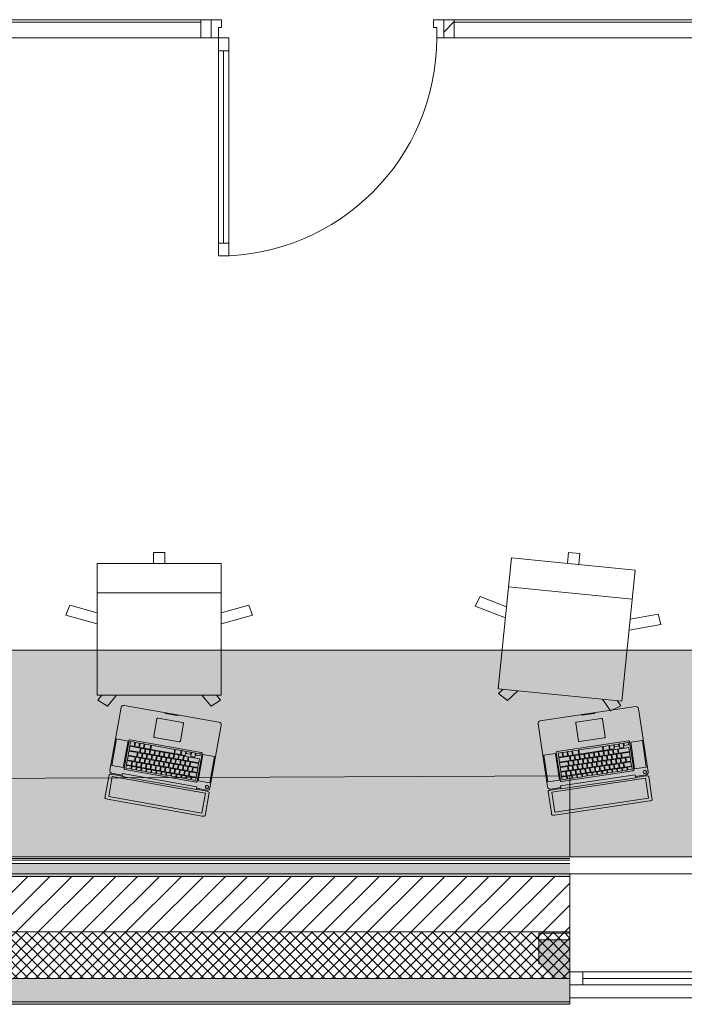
# Model space of a CAD drawing. Header units: millimetres. Extents: x -28277 to 305935, y -19284 to 4746.
# Tile 192 of 256: x 173523 to 176092, y -1699 to 2110. Entities that reach past the tile are written whole.
import ezdxf

# ---------------------------------------------------------------- set-up
doc = ezdxf.new("R2010")
doc.units = ezdxf.units.MM
doc.header["$MEASUREMENT"] = 0
doc.linetypes.add('Wipeout_Contour', pattern=[1000, 0, -1000])
for name, color, linetype in [('12_FAÇ_Façana', 7, 'Continuous'), ('Nuevo_08_E_Envans secs', 7, 'Continuous'), ('Nuevo_09_EI_Mobiliari general', 7, 'Continuous'), ('Nuevo_Puertas Archicad', 7, 'Continuous'), ('Ventanas Archicad', 7, 'Continuous')]:
    doc.layers.add(name, color=color, linetype=linetype)
for name, color, linetype, lineweight, true_color in [('12_FAÇ_Façana_Pluma_Nº__102', 7, 'Continuous', 5, 0xcccccc), ('12_FAÇ_Façana_Pluma_Nº__174', 7, 'Continuous', 13, 0xe4ad2c), ('12_FAÇ_Façana_Pluma_Nº__176', 7, 'Continuous', 15, 0x93a0c6), ('12_FAÇ_Façana_Pluma_Nº__43', 7, 'Continuous', 5, 0xa4a4a6), ('Nuevo_08_E_Envans secs_Pluma_Nº__102', 7, 'Continuous', 5, 0xcccccc), ('Nuevo_08_E_Envans secs_Pluma_Nº__171', 171, 'Continuous', 13, 0xaaaaff), ('Nuevo_08_E_Envans secs_Pluma_Nº__177', 7, 'Continuous', 15, 0xf7e046), ('Nuevo_Puertas Archicad_Pluma_Nº__3', 7, 'Continuous', 5, 0xa4a4a4), ('Nuevo_Ventanas Archicad_Pluma_Nº__103', 7, 'Continuous', 5, 0xa4a4a6), ('Ventanas Archicad_Pluma_Nº__23', 7, 'Continuous', 5, 0xa4a4a6), ('Ventanas Archicad_Pluma_Nº__3', 7, 'Continuous', 5, 0xa4a4a4), ('Ventanas Archicad_Pluma_Nº__43', 7, 'Continuous', 5, 0xa4a4a6)]:
    doc.layers.add(name, color=color, linetype=linetype, lineweight=lineweight, true_color=true_color)
for name, color, linetype, lineweight in [('12_FAÇ_Façana_Pluma_Nº__2', 8, 'Continuous', 5), ('12_FAÇ_Façana_Pluma_Nº__7', 7, 'Continuous', 5), ('Nuevo_08_E_Envans secs_Pluma_Nº__1', 7, 'Continuous', 5), ('Nuevo_09_EI_Mobiliari general_Pluma_Nº__1', 7, 'Continuous', 5), ('Nuevo_12_FAÇ_Façana_Pluma_Nº__1', 7, 'Continuous', 5), ('Nuevo_Puertas Archicad_Pluma_Nº__1', 7, 'Continuous', 5), ('Nuevo_Ventanas Archicad_Pluma_Nº__1', 7, 'Continuous', 5), ('Ventanas Archicad_Pluma_Nº__7', 7, 'Continuous', 5)]:
    doc.layers.add(name, color=color, linetype=linetype, lineweight=lineweight)
pattern_1 = [(0, (184431.64, 0), (0, 150), [0, -150])]
pattern_2 = [(45, (184431.643, 0), (-21.2132, 21.2132), []), (135, (184431.643, 0), (21.2132, 21.2132), [])]
pattern_3 = [(45, (184431.643, 0), (-42.4264, 42.4264), [])]
pattern_4 = [(45, (0, 0), (-318.2, 318.2), []), (45, (-106.07, 106.07), (-318.2, 318.2), [])]
pattern_5 = [(0, (0, 0), (0, 1558.8), [97.5, -802.5]), (0, (450, 779.4), (0, 1558.8), [97.5, -802.5]), (60, (0, 0), (-1350, 779.4), [97.5, -802.5]), (60, (900, 0), (-1350, 779.4), [97.5, -802.5]), (120, (97.5, 0), (1350, 779.4), [97.5, -802.5]), (120, (997.5, 0), (1350, 779.4), [97.5, -802.5]), (0, (0, 150), (0, 300), [0, -300, 0, -450]), (45, (150, 150), (-212.13, 212.13), [0, -225, 0, -375])]
pattern_6 = [(45, (184431.64, 0), (-367.696, 367.696), [390, -130]), (45, (184431.64, 367.7), (-367.696, 367.696), [390, -130])]

# ---------------------------------------------------------------- blocks, each defined once
blk = doc.blocks.new('Silla Oficina 04 27_3')
at = {"layer": 'Nuevo_09_EI_Mobiliari general_Pluma_Nº__1', "color": 7, "linetype": 'Continuous', "lineweight": 5}
for p, q in [((335.5, 589.5), (335.5, 546.8)), ((335.5, 589.5), (379.5, 589.5)), ((379.5, 589.5), (379.5, 546.8)), ((597.6, 546.8), (117.3, 546.8)), ((117.3, 546.8), (117.3, 37.5)), ((117.3, 546.8), (117.3, 37.5)), ((597.6, 546.8), (597.6, 37.5)), ((597.6, 37.5), (597.6, 546.8)), ((597.6, 546.8), (597.6, 37.5)), ((117.3, 433.1), (597.6, 433.1)), ((-3.2, 347.1), (11.5, 386.1)), ((11.5, 386.1), (117.3, 356.4)), ((703.4, 386.1), (597.6, 356.4)), ((718.1, 347.1), (703.4, 386.1)), ((117.3, 313.2), (-3.2, 347.1)), ((597.6, 313.2), (718.1, 347.1)), ((117.3, 37.5), (597.6, 37.5)), ((119.9, 18.7), (135.6, 37.5)), ((119.9, 18.7), (157.3, -4.7)), ((157.3, -4.7), (192.7, 37.5)), ((557.7, -4.7), (522.2, 37.5)), ((595, 18.7), (557.7, -4.7)), ((595, 18.7), (579.3, 37.5))]:
    blk.add_line(p, q, dxfattribs=at)
blk = doc.blocks.new('Forjado_10_7', base_point=(172148.8, 1963.6))
at = {"layer": 'Nuevo_09_EI_Mobiliari general', "linetype": 'Continuous', "lineweight": 0, "true_color": 0xffffff}
blk.add_hatch(color=7, dxfattribs=at).paths.add_polyline_path([(172148.8, 1963.6), (172148.8, -1129), (177277.2, -1129), (177263.8, 1963.6), (176476.5, 1963.6), (176476.5, -329), (172948.8, -329), (172948.8, 1963.6)])
at = {"layer": 'Nuevo_09_EI_Mobiliari general_Pluma_Nº__1', "color": 7, "linetype": 'Continuous', "lineweight": 5, "flags": 128}
blk.add_lwpolyline([(172148.8, 1963.6), (172148.8, -1129), (177277.2, -1129), (177263.8, 1963.6), (176476.5, 1963.6), (176476.5, -329), (172948.8, -329), (172948.8, 1963.6)], close=True, dxfattribs=at)
blk = doc.blocks.new('Ventana Vertical Multi-Faja 27_7')
at = {"layer": 'Ventanas Archicad_Pluma_Nº__23', "color": 253, "linetype": 'Continuous', "lineweight": 5, "true_color": 0xa4a4a6}
for p, q in [((-600, 0), (-550, 0)), ((-550, 0), (-550, -50)), ((550, -50), (550, 0)), ((550, 0), (600, 0)), ((-550, -50), (-600, -50)), ((600, -50), (550, -50))]:
    blk.add_line(p, q, dxfattribs=at)
at = {"layer": 'Ventanas Archicad_Pluma_Nº__3', "color": 253, "linetype": 'Continuous', "lineweight": 5, "true_color": 0xa4a4a4}
for p, q in [((-600, 50), (600, 50)), ((-550, 0), (550, 0)), ((-550, -25), (550, -25)), ((550, -50), (-550, -50)), ((-600, -430), (600, -430))]:
    blk.add_line(p, q, dxfattribs=at)
at = {"layer": 'Ventanas Archicad_Pluma_Nº__43', "color": 253, "linetype": 'Continuous', "lineweight": 5, "true_color": 0xa4a4a6}
for p, q in [((-600, -200), (-600, -175)), ((600, -200), (600, -175))]:
    blk.add_line(p, q, dxfattribs=at)
at = {"layer": 'Ventanas Archicad_Pluma_Nº__7', "color": 7, "linetype": 'Continuous', "lineweight": 5}
for p, q in [((-600, 50), (-600, 40)), ((-600, 40), (-600, 0)), ((-600, 40), (-600, 0)), ((600, 50), (600, 40)), ((600, 40), (600, 0)), ((600, 40), (600, 0)), ((-600, 0), (-600, -50)), ((-600, 0), (-600, -50)), ((-600, 0), (-600, -50)), ((-600, 0), (-600, -50)), ((600, 0), (600, -50)), ((600, 0), (600, -50)), ((600, 0), (600, -50)), ((600, 0), (600, -50)), ((-600, -50), (-600, -80)), ((-600, -50), (-600, -80)), ((600, -50), (600, -80)), ((600, -50), (600, -80)), ((-600, -80), (-600, -175)), ((-600, -80), (-600, -175)), ((600, -80), (600, -175)), ((600, -80), (600, -175)), ((-600, -200), (-600, -420)), ((600, -200), (600, -420)), ((-600, -420), (-600, -430)), ((600, -420), (600, -430))]:
    blk.add_line(p, q, dxfattribs=at)
blk = doc.blocks.new('Muro_43_7', base_point=(175649.7, -1194))
at = {"layer": '12_FAÇ_Façana', "linetype": 'Continuous', "lineweight": 0, "true_color": 0x000000}
h = blk.add_hatch(dxfattribs=at)
h.set_pattern_fill('Yeso_0007', color=18, style=0, pattern_type=2)
h.set_pattern_definition(pattern_1)
h.paths.add_polyline_path([(175649.7, -1424), (175529.7, -1424), (175529.7, -1449), (175649.7, -1449)])
h = blk.add_hatch(dxfattribs=at)
h.set_pattern_fill('Yeso_0007', color=18, style=0, pattern_type=2)
h.set_pattern_definition(pattern_1)
h.paths.add_polyline_path([(176849.7, -1424), (176849.7, -1449), (176969.7, -1449), (176969.7, -1424)])
at = {"layer": '12_FAÇ_Façana_Pluma_Nº__102', "linetype": 'Continuous', "lineweight": 0, "true_color": 0xe5e5e5}
for points in [[(175529.7, -1544), (175649.7, -1664), (175649.7, -1449), (175529.7, -1449)], [(176969.7, -1544), (176969.7, -1449), (176849.7, -1449), (176849.7, -1664)]]:
    blk.add_hatch(color=254, dxfattribs=at).paths.add_polyline_path(points)
at = {"layer": '12_FAÇ_Façana_Pluma_Nº__43', "color": 253, "linetype": 'Continuous', "lineweight": 5, "true_color": 0xa4a4a6}
for p, q in [((175529.7, -1424), (175649.7, -1424)), ((175529.7, -1449), (175529.7, -1424)), ((175649.7, -1424), (175649.7, -1449)), ((176849.7, -1424), (176849.7, -1449)), ((176969.7, -1424), (176849.7, -1424)), ((176969.7, -1449), (176969.7, -1424)), ((175649.7, -1449), (175529.7, -1449)), ((176849.7, -1449), (176969.7, -1449))]:
    blk.add_line(p, q, dxfattribs=at)
at = {"layer": '12_FAÇ_Façana_Pluma_Nº__7', "color": 7, "linetype": 'Continuous', "lineweight": 5}
for p, q in [((175649.7, -1204), (175649.7, -1194)), ((175649.7, -1424), (175649.7, -1204)), ((176849.7, -1204), (176849.7, -1194)), ((176849.7, -1424), (176849.7, -1204)), ((175529.7, -1544), (175529.7, -1449)), ((175649.7, -1544), (175649.7, -1449)), ((175649.7, -1544), (175649.7, -1449)), ((176849.7, -1544), (176849.7, -1449)), ((176849.7, -1544), (176849.7, -1449)), ((176969.7, -1544), (176969.7, -1449)), ((175649.7, -1574), (175649.7, -1544)), ((175649.7, -1574), (175649.7, -1544)), ((176849.7, -1574), (176849.7, -1544)), ((176849.7, -1574), (176849.7, -1544)), ((175649.7, -1624), (175649.7, -1574)), ((175649.7, -1624), (175649.7, -1574)), ((176849.7, -1624), (176849.7, -1574)), ((176849.7, -1624), (176849.7, -1574)), ((175649.7, -1664), (175649.7, -1624)), ((175649.7, -1664), (175649.7, -1624)), ((176849.7, -1664), (176849.7, -1624)), ((176849.7, -1664), (176849.7, -1624)), ((175649.7, -1674), (175649.7, -1664)), ((176849.7, -1674), (176849.7, -1664))]:
    blk.add_line(p, q, dxfattribs=at)
at = {"layer": 'Ventanas Archicad', "color": 253, "linetype": 'Continuous', "lineweight": 5, "true_color": 0xa4a4a6, "zscale": 1000, "rotation": 180}
blk.add_blockref('Ventana Vertical Multi-Faja 27_7', (176249.7, -1624), dxfattribs=at)
blk = doc.blocks.new('Muro_44_7', base_point=(171495.7, -1194))
at = {"layer": '12_FAÇ_Façana_Pluma_Nº__102', "linetype": 'Continuous', "lineweight": 0, "true_color": 0xe5e5e5}
for points in [[(171495.7, -1689), (175649.7, -1689), (175649.7, -1599), (172395.8, -1599), (172395.8, -1614), (171995.8, -1614), (171995.8, -1599), (171944.8, -1599), (171944.8, -1614), (171544.8, -1614), (171544.8, -1599), (171495.7, -1599)], [(171495.7, -1699), (175649.7, -1699), (175649.7, -1689), (171495.7, -1689)]]:
    blk.add_hatch(color=254, dxfattribs=at).paths.add_polyline_path(points)
at = {"layer": '12_FAÇ_Façana_Pluma_Nº__174', "linetype": 'Continuous', "lineweight": 13, "true_color": 0xe4ad2c}
h = blk.add_hatch(dxfattribs=at)
h.set_pattern_fill('SATE_Aislamiento_0007', color=42, style=0, pattern_type=2)
h.set_pattern_definition(pattern_2)
h.paths.add_polyline_path([(171495.7, -1599), (171544.8, -1599), (171544.8, -1419), (171495.7, -1419)])
h = blk.add_hatch(dxfattribs=at)
h.set_pattern_fill('SATE_Aislamiento_0007', color=42, style=0, pattern_type=2)
h.set_pattern_definition(pattern_2)
h.paths.add_polyline_path([(171944.8, -1599), (171995.8, -1599), (171995.8, -1419), (171944.8, -1419)])
h = blk.add_hatch(dxfattribs=at)
h.set_pattern_fill('SATE_Aislamiento_0007', color=42, style=0, pattern_type=2)
h.set_pattern_definition(pattern_2)
h.paths.add_polyline_path([(172395.8, -1599), (175649.7, -1599), (175649.7, -1419), (172395.8, -1419)])
at = {"layer": '12_FAÇ_Façana_Pluma_Nº__176', "linetype": 'Continuous', "lineweight": 0, "true_color": 0x495063}
for points in [[(171495.7, -1194), (171495.7, -1204), (171544.8, -1204), (171544.8, -1194)], [(171944.8, -1204), (171995.8, -1204), (171995.8, -1194), (171944.8, -1194)], [(172435.8, -1204), (175649.7, -1204), (175649.7, -1194), (172435.8, -1194)]]:
    blk.add_hatch(color=251, dxfattribs=at).paths.add_polyline_path(points)
at = {"layer": '12_FAÇ_Façana_Pluma_Nº__2', "linetype": 'Continuous', "lineweight": 5}
h = blk.add_hatch(dxfattribs=at)
h.set_pattern_fill('Ceramic_0007', color=8, style=0, pattern_type=2)
h.set_pattern_definition(pattern_3)
h.paths.add_polyline_path([(171495.7, -1204), (171495.7, -1419), (171544.8, -1419), (171544.8, -1204)])
h = blk.add_hatch(dxfattribs=at)
h.set_pattern_fill('Ceramic_0007', color=8, style=0, pattern_type=2)
h.set_pattern_definition(pattern_3)
h.paths.add_polyline_path([(171944.8, -1419), (171995.8, -1419), (171995.8, -1204), (171944.8, -1204)])
h = blk.add_hatch(dxfattribs=at)
h.set_pattern_fill('Ceramic_0007', color=8, style=0, pattern_type=2)
h.set_pattern_definition(pattern_3)
h.paths.add_polyline_path([(172435.8, -1419), (175649.7, -1419), (175649.7, -1204), (172435.8, -1204)])
at = {"layer": '12_FAÇ_Façana_Pluma_Nº__7', "color": 7, "linetype": 'Continuous', "lineweight": 5}
for p, q in [((171544.8, -1204), (171495.7, -1204)), ((171995.8, -1204), (171944.8, -1204)), ((175649.7, -1204), (172435.8, -1204)), ((171495.7, -1419), (171544.8, -1419)), ((171944.8, -1419), (171995.8, -1419)), ((172395.8, -1419), (172435.8, -1419)), ((172435.8, -1419), (175649.7, -1419)), ((171495.7, -1599), (171544.8, -1599)), ((171944.8, -1599), (171995.8, -1599)), ((172395.8, -1599), (175649.7, -1599)), ((171495.7, -1689), (175649.7, -1689))]:
    blk.add_line(p, q, dxfattribs=at)
at = {"layer": '12_FAÇ_Façana_Pluma_Nº__7', "color": 7, "linetype": 'Continuous', "lineweight": 5, "flags": 128}
for points in [[(171544.8, -1194), (171495.7, -1194)], [(171995.8, -1194), (171944.8, -1194)], [(175649.7, -1194), (172435.8, -1194)], [(171495.7, -1419), (171495.7, -1424)], [(175649.7, -1424), (175649.7, -1419)], [(171495.7, -1544), (171495.7, -1599)], [(175649.7, -1599), (175649.7, -1544)], [(171495.7, -1664), (171495.7, -1699)], [(175649.7, -1699), (175649.7, -1664)], [(171495.7, -1699), (175649.7, -1699)]]:
    blk.add_lwpolyline(points, dxfattribs=at)
at = {"layer": 'Nuevo_12_FAÇ_Façana_Pluma_Nº__1', "color": 7, "linetype": 'Continuous', "lineweight": 5}
for p, q in [((172435.8, -1204), (172435.8, -1194)), ((172435.8, -1419), (172435.8, -1204))]:
    blk.add_line(p, q, dxfattribs=at)
blk = doc.blocks.new('Ventana Escaparate 27_5')
at = {"layer": 'Nuevo_Ventanas Archicad_Pluma_Nº__103', "linetype": 'Continuous', "lineweight": 5, "true_color": 0xa4a4a6}
h = blk.add_hatch(dxfattribs=at)
h.set_pattern_fill('Acero_0007', color=253, style=0, pattern_type=2)
h.set_pattern_definition(pattern_4)
h.paths.add_polyline_path([(-656.9, 0), (-656.9, -70), (-616.9, -70), (-616.9, 0)])
h = blk.add_hatch(dxfattribs=at)
h.set_pattern_fill('Acero_0007', color=253, style=0, pattern_type=2)
h.set_pattern_definition(pattern_4)
h.paths.add_polyline_path([(616.9, 0), (616.9, -70), (656.9, -70), (656.9, 0)])
at = {"layer": 'Nuevo_Ventanas Archicad_Pluma_Nº__1', "color": 7, "linetype": 'Continuous', "lineweight": 5}
for p, q in [((-656.9, 0), (656.9, 0)), ((-656.9, 0), (656.9, 0)), ((-656.9, 0), (-656.9, -70)), ((-616.9, 0), (-656.9, 0)), ((-656.9, 0), (-656.9, -5)), ((-656.9, 0), (-656.9, -5)), ((-616.9, -70), (-616.9, 0)), ((616.9, 0), (616.9, -70)), ((656.9, 0), (616.9, 0)), ((656.9, -70), (656.9, 0)), ((656.9, 0), (656.9, -5)), ((656.9, 0), (656.9, -5)), ((-656.9, -5), (-656.9, -65)), ((-656.9, -5), (-656.9, -65)), ((-616.9, -10), (616.9, -10)), ((656.9, -5), (656.9, -65)), ((656.9, -5), (656.9, -65)), ((-656.9, -65), (-656.9, -70)), ((-656.9, -65), (-656.9, -70)), ((-656.9, -70), (656.9, -70)), ((-656.9, -70), (656.9, -70)), ((-656.9, -70), (-616.9, -70)), ((616.9, -70), (656.9, -70)), ((656.9, -65), (656.9, -70)), ((656.9, -65), (656.9, -70))]:
    blk.add_line(p, q, dxfattribs=at)
blk = doc.blocks.new('Ventana Escaparate 27_6')
at = {"layer": 'Nuevo_Ventanas Archicad_Pluma_Nº__103', "linetype": 'Continuous', "lineweight": 5, "true_color": 0xa4a4a6}
h = blk.add_hatch(dxfattribs=at)
h.set_pattern_fill('Acero_0007', color=253, style=0, pattern_type=2)
h.set_pattern_definition(pattern_4)
h.paths.add_polyline_path([(-631.9, 0), (-631.9, -70), (-591.9, -70), (-591.9, 0)])
h = blk.add_hatch(dxfattribs=at)
h.set_pattern_fill('Acero_0007', color=253, style=0, pattern_type=2)
h.set_pattern_definition(pattern_4)
h.paths.add_polyline_path([(591.9, 0), (591.9, -70), (631.9, -70), (631.9, 0)])
at = {"layer": 'Nuevo_Ventanas Archicad_Pluma_Nº__1', "color": 7, "linetype": 'Continuous', "lineweight": 5}
for p, q in [((-631.9, 0), (631.9, 0)), ((-631.9, 0), (631.9, 0)), ((-631.9, 0), (-631.9, -70)), ((-591.9, 0), (-631.9, 0)), ((-631.9, 0), (-631.9, -5)), ((-631.9, 0), (-631.9, -5)), ((-591.9, -70), (-591.9, 0)), ((591.9, 0), (591.9, -70)), ((631.9, 0), (591.9, 0)), ((631.9, -70), (631.9, 0)), ((631.9, 0), (631.9, -5)), ((631.9, 0), (631.9, -5)), ((-631.9, -5), (-631.9, -65)), ((-631.9, -5), (-631.9, -65)), ((-591.9, -10), (591.9, -10)), ((631.9, -5), (631.9, -65)), ((631.9, -5), (631.9, -65)), ((-631.9, -65), (-631.9, -70)), ((-631.9, -65), (-631.9, -70)), ((-631.9, -70), (631.9, -70)), ((-631.9, -70), (631.9, -70)), ((-631.9, -70), (-591.9, -70)), ((591.9, -70), (631.9, -70)), ((631.9, -65), (631.9, -70)), ((631.9, -65), (631.9, -70))]:
    blk.add_line(p, q, dxfattribs=at)
blk = doc.blocks.new('Puerta 27_15')
at = {"layer": 'Nuevo_Puertas Archicad', "linetype": 'Continuous', "lineweight": 0, "true_color": 0xffffff}
h = blk.add_hatch(dxfattribs=at)
h.set_pattern_fill('Hormigón_en_Masa_0007', style=0, pattern_type=2)
h.set_pattern_definition(pattern_5)
h.paths.add_polyline_path([(422, 844), (382, 844), (382, 794), (422, 794)])
h = blk.add_hatch(dxfattribs=at)
h.set_pattern_fill('Hormigón_en_Masa_0007', style=0, pattern_type=2)
h.set_pattern_definition(pattern_5)
h.paths.add_polyline_path([(382, 0), (422, 0), (422, 50), (382, 50)])
at = {"layer": 'Nuevo_Puertas Archicad_Pluma_Nº__1', "color": 7, "linetype": 'Continuous', "lineweight": 5}
for p, q in [((382, 794), (382, 844)), ((382, 844), (422, 844)), ((422, 844), (422, 794)), ((422, 794), (382, 794)), ((402, 794), (402, 50)), ((382, 0), (382, 50)), ((382, 50), (422, 50)), ((422, 50), (422, 0)), ((-422, 0), (-450, 0)), ((-450, 0), (-450, -70)), ((-450, 0), (-450, -5)), ((-450, 0), (-450, -5)), ((-422, -40), (-422, 0)), ((422, 0), (382, 0)), ((450, 0), (422, 0)), ((422, 0), (422, -40)), ((450, -70), (450, 0)), ((450, 0), (450, -5)), ((450, 0), (450, -5)), ((-450, -5), (-450, -65)), ((-450, -5), (-450, -65)), ((450, -5), (450, -65)), ((450, -5), (450, -65)), ((-450, -65), (-450, -70)), ((-450, -65), (-450, -70)), ((-450, -70), (-410, -70)), ((-410, -40), (-422, -40)), ((-410, -70), (-410, -40)), ((422, -40), (410, -40)), ((410, -40), (410, -70)), ((410, -70), (450, -70)), ((450, -65), (450, -70)), ((450, -65), (450, -70))]:
    blk.add_line(p, q, dxfattribs=at)
at = {"layer": 'Nuevo_Puertas Archicad_Pluma_Nº__1', "color": 7, "linetype": 'Continuous', "lineweight": 5, "flags": 128}
for points in [[(402, 794), (402, 50), (382, 50), (382, 794)], [(422, 794), (422, 50), (402, 50), (402, 794)]]:
    blk.add_lwpolyline(points, close=True, dxfattribs=at)
at = {"layer": 'Nuevo_Puertas Archicad_Pluma_Nº__3', "color": 253, "linetype": 'Continuous', "lineweight": 5, "true_color": 0xa4a4a4}
blk.add_arc((422, 0), 844, 90, 180, dxfattribs=at)
blk = doc.blocks.new('Muro_132_7', base_point=(176426.5, 2039.6))
at = {"layer": 'Nuevo_08_E_Envans secs_Pluma_Nº__1', "color": 7, "linetype": 'Continuous', "lineweight": 5}
for p, q in [((172948.8, 2109.6), (172948.8, 2104.6)), ((172948.8, 2104.6), (172948.8, 2044.6)), ((176426.5, 2109.6), (176426.5, 2104.6)), ((176426.5, 2104.6), (176426.5, 2044.6)), ((172948.8, 2044.6), (172948.8, 2039.6)), ((176426.5, 2044.6), (176426.5, 2039.6))]:
    blk.add_line(p, q, dxfattribs=at)
at = {"layer": 'Nuevo_Puertas Archicad', "color": 253, "linetype": 'Continuous', "lineweight": 5, "true_color": 0xa4a4a6, "zscale": 1000, "rotation": 180}
blk.add_blockref('Puerta 27_15', (174712.7, 2039.6), dxfattribs=at)
at = {"layer": 'Nuevo_Ventanas Archicad_Pluma_Nº__1', "color": 7, "linetype": 'Continuous', "lineweight": 5, "zscale": 1000}
for name, p in [('Ventana Escaparate 27_5', (173605.7, 2109.6)), ('Ventana Escaparate 27_6', (175794.6, 2109.6))]:
    blk.add_blockref(name, p, dxfattribs=at)
blk = doc.blocks.new('*X461', base_point=(184431.6, 0))
at = {"layer": 'Nuevo_08_E_Envans secs_Pluma_Nº__102', "linetype": 'Continuous', "lineweight": 5, "true_color": 0xcccccc}
blk.add_hatch(color=254, dxfattribs=at).paths.add_polyline_path([(172435.8, -1194), (175649.7, -1194), (175649.7, -1154), (172435.8, -1154)])
blk = doc.blocks.new('*X462', base_point=(184431.6, 0))
at = {"layer": 'Nuevo_08_E_Envans secs_Pluma_Nº__102', "linetype": 'Continuous', "lineweight": 5, "true_color": 0xcccccc}
blk.add_hatch(color=254, dxfattribs=at).paths.add_polyline_path([(172435.8, -1154), (172395.8, -1194), (172435.8, -1194)])
blk = doc.blocks.new('Muro_138_7', base_point=(175649.7, -1194))
at = {"layer": 'Nuevo_08_E_Envans secs_Pluma_Nº__1', "color": 7, "linetype": 'Continuous', "lineweight": 5, "flags": 128}
blk.add_lwpolyline([(172395.8, -1194), (175649.7, -1194)], dxfattribs=at)
at = {"color": 254, "linetype": 'Wipeout_Contour', "lineweight": 0, "ltscale": 696235.716394}
blk.add_wipeout([(172460.8, -1135), (175649.7, -1135), (175649.7, -1129), (172460.8, -1129)], dxfattribs=at).dxf.layer = 'Nuevo_08_E_Envans secs'
at = {"layer": 'Nuevo_08_E_Envans secs_Pluma_Nº__171', "linetype": 'Continuous', "lineweight": 13, "true_color": 0xaaaaff}
h = blk.add_hatch(dxfattribs=at)
h.set_pattern_fill('Panellat_HPL_0007', color=161, style=0, pattern_type=2)
h.set_pattern_definition(pattern_6)
h.paths.add_polyline_path([(172460.8, -1135), (175649.7, -1135), (175649.7, -1129), (172460.8, -1129)])
at = {"color": 254, "linetype": 'Wipeout_Contour', "lineweight": 0, "ltscale": 517387.019126}
blk.add_wipeout([(172460.8, -1129), (172454.8, -1135), (172460.8, -1135)], dxfattribs=at).dxf.layer = 'Nuevo_08_E_Envans secs'
at = {"layer": 'Nuevo_08_E_Envans secs_Pluma_Nº__171', "linetype": 'Continuous', "lineweight": 13, "true_color": 0xaaaaff}
h = blk.add_hatch(dxfattribs=at)
h.set_pattern_fill('Panellat_HPL_0007', color=161, style=0, pattern_type=2)
h.set_pattern_definition(pattern_6)
h.paths.add_polyline_path([(172460.8, -1129), (172454.8, -1135), (172460.8, -1135)])
at = {"color": 254, "linetype": 'Wipeout_Contour', "lineweight": 0, "ltscale": 696212.123315}
blk.add_wipeout([(172448.8, -1154), (175649.7, -1154), (175649.7, -1141), (172448.8, -1141)], dxfattribs=at).dxf.layer = 'Nuevo_08_E_Envans secs'
at = {"layer": 'Nuevo_08_E_Envans secs_Pluma_Nº__177', "linetype": 'Continuous', "lineweight": 15, "true_color": 0xf7e046}
h = blk.add_hatch(dxfattribs=at)
h.set_pattern_fill('Panellat_HPL_0007', color=53, style=0, pattern_type=2)
h.set_pattern_definition(pattern_6)
h.paths.add_polyline_path([(172448.8, -1154), (175649.7, -1154), (175649.7, -1141), (172448.8, -1141)])
at = {"color": 254, "linetype": 'Wipeout_Contour', "lineweight": 0, "ltscale": 517344.351262}
blk.add_wipeout([(172448.8, -1141), (172435.8, -1154), (172448.8, -1154)], dxfattribs=at).dxf.layer = 'Nuevo_08_E_Envans secs'
at = {"layer": 'Nuevo_08_E_Envans secs_Pluma_Nº__177', "linetype": 'Continuous', "lineweight": 15, "true_color": 0xf7e046}
h = blk.add_hatch(dxfattribs=at)
h.set_pattern_fill('Panellat_HPL_0007', color=53, style=0, pattern_type=2)
h.set_pattern_definition(pattern_6)
h.paths.add_polyline_path([(172448.8, -1141), (172435.8, -1154), (172448.8, -1154)])
at = {"layer": 'Nuevo_08_E_Envans secs_Pluma_Nº__1', "color": 7, "linetype": 'Continuous', "lineweight": 5}
for p, q in [((175649.7, -1141), (172448.8, -1141)), ((175649.7, -1135), (172454.8, -1135)), ((175649.7, -1154), (172435.8, -1154))]:
    blk.add_line(p, q, dxfattribs=at)
at = {"layer": 'Nuevo_08_E_Envans secs_Pluma_Nº__1', "color": 7, "linetype": 'Continuous', "lineweight": 5, "flags": 128}
blk.add_lwpolyline([(175649.7, -1129), (172460.8, -1129)], dxfattribs=at)
at = {"layer": 'Nuevo_08_E_Envans secs', "color": 7, "lineweight": 20}
for name in ['*X462', '*X461']:
    blk.add_blockref(name, (184431.6, 0), dxfattribs=at)
blk = doc.blocks.new('MacBook 27_2')
at = {"layer": 'Nuevo_09_EI_Mobiliari general_Pluma_Nº__1', "color": 7, "linetype": 'Continuous', "lineweight": 5}
for p, q in [((0, 365.3), (0.8, 366.6)), ((0, 358.6), (0, 365.3)), ((0, 274.3), (0, 358.6)), ((0.8, 366.6), (3, 367.8)), ((3, 367.8), (6.3, 368.5)), ((6.3, 368.5), (10.2, 368.8)), ((10.2, 368.8), (382.8, 368.8)), ((13.3, 357.5), (379.6, 357.5)), ((13.3, 279.3), (13.3, 357.5)), ((379.6, 357.5), (379.6, 279.3)), ((382.8, 368.8), (386.7, 368.5)), ((386.7, 368.5), (390, 367.8)), ((390, 367.8), (392.2, 366.6)), ((392.2, 366.6), (392.9, 365.3)), ((392.9, 365.3), (392.9, 358.6)), ((392.9, 358.6), (392.9, 274.3)), ((0.8, 272.9), (0, 274.3)), ((3, 271.8), (0.8, 272.9)), ((6.3, 271.1), (3, 271.8)), ((10.2, 270.8), (6.3, 271.1)), ((10.2, 267), (6.3, 266.2)), ((50.4, 270.8), (10.2, 270.8)), ((50.4, 267), (10.2, 267)), ((379.6, 279.3), (13.3, 279.3)), ((50.4, 271.9), (342.5, 271.9)), ((50.4, 267), (50.4, 271.9)), ((50.4, 260.6), (50.4, 267)), ((342.5, 267), (342.5, 271.9)), ((382.8, 270.8), (342.5, 270.8)), ((382.8, 267), (342.5, 267)), ((342.5, 267), (342.5, 260.6)), ((386.7, 271.1), (382.8, 270.8)), ((386.7, 266.2), (382.8, 267)), ((390, 271.8), (386.7, 271.1)), ((392.2, 272.9), (390, 271.8)), ((392.9, 274.3), (392.2, 272.9)), ((0.8, 260.7), (0, 256.8)), ((0, 256.8), (0, 10.2)), ((3, 264), (0.8, 260.7)), ((6.3, 266.2), (3, 264)), ((49.4, 237.5), (3.8, 237.5)), ((3.8, 237.5), (3.8, 133.3)), ((49.4, 133.3), (49.4, 237.5)), ((342.5, 260.6), (50.4, 260.6)), ((53.5, 241.5), (53.2, 240)), ((53.2, 240), (53.2, 130.8)), ((54.3, 242.7), (53.5, 241.5)), ((55.6, 243.5), (54.3, 242.7)), ((57, 243.8), (55.6, 243.5)), ((335.9, 243.8), (57, 243.8)), ((59.6, 237.5), (59.6, 227.3)), ((79.1, 237.5), (59.6, 237.5)), ((79.1, 227.3), (79.1, 237.5)), ((98.7, 237.5), (81.7, 237.5)), ((81.7, 237.5), (81.7, 227.3)), ((98.7, 227.3), (98.7, 237.5)), ((101.2, 237.5), (101.2, 227.3)), ((118.2, 237.5), (101.2, 237.5)), ((118.2, 227.3), (118.2, 237.5)), ((137.8, 237.5), (120.8, 237.5)), ((120.8, 237.5), (120.8, 227.3)), ((137.8, 227.3), (137.8, 237.5)), ((140.3, 237.5), (140.3, 227.3)), ((157.4, 237.5), (140.3, 237.5)), ((157.4, 227.3), (157.4, 237.5)), ((159.9, 237.5), (159.9, 227.3)), ((176.9, 237.5), (159.9, 237.5)), ((176.9, 227.3), (176.9, 237.5)), ((179.5, 237.5), (179.5, 227.3)), ((196.5, 237.5), (179.5, 237.5)), ((196.5, 227.3), (196.5, 237.5)), ((216, 237.5), (199, 237.5)), ((199, 237.5), (199, 227.3)), ((216, 227.3), (216, 237.5)), ((218.6, 237.5), (218.6, 227.3)), ((235.6, 237.5), (218.6, 237.5)), ((235.6, 227.3), (235.6, 237.5)), ((255.1, 237.5), (238.1, 237.5)), ((238.1, 237.5), (238.1, 227.3)), ((255.1, 227.3), (255.1, 237.5)), ((274.7, 237.5), (257.7, 237.5)), ((257.7, 237.5), (257.7, 227.3)), ((274.7, 227.3), (274.7, 237.5)), ((277.2, 237.5), (277.2, 227.3)), ((294.3, 237.5), (277.2, 237.5)), ((294.3, 227.3), (294.3, 237.5)), ((296.8, 237.5), (296.8, 227.3)), ((313.8, 237.5), (296.8, 237.5)), ((313.8, 227.3), (313.8, 237.5)), ((316.4, 237.5), (316.4, 227.3)), ((333.4, 237.5), (316.4, 237.5)), ((333.4, 227.3), (333.4, 237.5)), ((337.4, 243.5), (335.9, 243.8)), ((338.6, 242.7), (337.4, 243.5)), ((339.4, 241.5), (338.6, 242.7)), ((339.7, 240), (339.4, 241.5)), ((339.7, 130.8), (339.7, 240)), ((343.5, 133.3), (343.5, 237.5)), ((343.5, 237.5), (389.1, 237.5)), ((375.1, 257.1), (374.6, 254.8)), ((374.6, 254.8), (375.1, 252.4)), ((376.4, 259.1), (375.1, 257.1)), ((375.1, 252.4), (376.4, 250.5)), ((378.4, 260.4), (376.4, 259.1)), ((376.4, 250.5), (378.4, 249.1)), ((380.7, 260.9), (378.4, 260.4)), ((378.4, 249.1), (380.7, 248.7)), ((383.1, 260.4), (380.7, 260.9)), ((380.7, 248.7), (383.1, 249.1)), ((385.1, 259.1), (383.1, 260.4)), ((383.1, 249.1), (385.1, 250.5)), ((386.4, 257.1), (385.1, 259.1)), ((385.1, 250.5), (386.4, 252.4)), ((386.8, 254.8), (386.4, 257.1)), ((386.4, 252.4), (386.8, 254.8)), ((390, 264), (386.7, 266.2)), ((389.1, 237.5), (389.1, 133.3)), ((392.2, 260.7), (390, 264)), ((392.9, 256.8), (392.2, 260.7)), ((392.9, 10.2), (392.9, 256.8)), ((59.6, 227.3), (79.1, 227.3)), ((59.6, 224.8), (59.6, 208.5)), ((77.6, 224.8), (59.6, 224.8)), ((59.6, 208.5), (77.6, 208.5)), ((59.6, 206), (59.6, 189.7)), ((87.8, 206), (59.6, 206)), ((77.6, 208.5), (77.6, 224.8)), ((96.4, 224.8), (80.1, 224.8)), ((80.1, 224.8), (80.1, 208.5)), ((80.1, 208.5), (96.4, 208.5)), ((81.7, 227.3), (98.7, 227.3)), ((87.8, 189.7), (87.8, 206)), ((106.6, 206), (90.3, 206)), ((90.3, 206), (90.3, 189.7)), ((96.4, 208.5), (96.4, 224.8)), ((115.2, 224.8), (98.9, 224.8)), ((98.9, 224.8), (98.9, 208.5)), ((98.9, 208.5), (115.2, 208.5)), ((101.2, 227.3), (118.2, 227.3)), ((106.6, 189.7), (106.6, 206)), ((109.1, 206), (109.1, 189.7)), ((125.3, 206), (109.1, 206)), ((115.2, 208.5), (115.2, 224.8)), ((134, 224.8), (117.7, 224.8)), ((117.7, 224.8), (117.7, 208.5)), ((117.7, 208.5), (134, 208.5)), ((120.8, 227.3), (137.8, 227.3)), ((125.3, 189.7), (125.3, 206)), ((144.1, 206), (127.9, 206)), ((127.9, 206), (127.9, 189.7)), ((134, 208.5), (134, 224.8)), ((152.8, 224.8), (136.5, 224.8)), ((136.5, 224.8), (136.5, 208.5)), ((136.5, 208.5), (152.8, 208.5)), ((140.3, 227.3), (157.4, 227.3)), ((144.1, 189.7), (144.1, 206)), ((162.9, 206), (146.7, 206)), ((146.7, 206), (146.7, 189.7)), ((152.8, 208.5), (152.8, 224.8)), ((171.6, 224.8), (155.3, 224.8)), ((155.3, 224.8), (155.3, 208.5)), ((155.3, 208.5), (171.6, 208.5)), ((159.9, 227.3), (176.9, 227.3)), ((162.9, 189.7), (162.9, 206)), ((181.7, 206), (165.5, 206)), ((165.5, 206), (165.5, 189.7)), ((171.6, 208.5), (171.6, 224.8)), ((190.4, 224.8), (174.1, 224.8)), ((174.1, 224.8), (174.1, 208.5)), ((174.1, 208.5), (190.4, 208.5)), ((179.5, 227.3), (196.5, 227.3)), ((181.7, 189.7), (181.7, 206)), ((200.5, 206), (184.3, 206)), ((184.3, 206), (184.3, 189.7)), ((190.4, 208.5), (190.4, 224.8)), ((209.2, 224.8), (192.9, 224.8)), ((192.9, 224.8), (192.9, 208.5)), ((192.9, 208.5), (209.2, 208.5)), ((199, 227.3), (216, 227.3)), ((200.5, 189.7), (200.5, 206)), ((219.3, 206), (203.1, 206)), ((203.1, 206), (203.1, 189.7)), ((209.2, 208.5), (209.2, 224.8)), ((211.7, 224.8), (211.7, 208.5)), ((228, 224.8), (211.7, 224.8)), ((211.7, 208.5), (228, 208.5)), ((218.6, 227.3), (235.6, 227.3)), ((219.3, 189.7), (219.3, 206)), ((238.1, 206), (221.9, 206)), ((221.9, 206), (221.9, 189.7)), ((228, 208.5), (228, 224.8)), ((246.8, 224.8), (230.5, 224.8)), ((230.5, 224.8), (230.5, 208.5)), ((230.5, 208.5), (246.8, 208.5)), ((238.1, 227.3), (255.1, 227.3)), ((238.1, 189.7), (238.1, 206)), ((256.9, 206), (240.7, 206)), ((240.7, 206), (240.7, 189.7)), ((246.8, 208.5), (246.8, 224.8)), ((249.3, 224.8), (249.3, 208.5)), ((265.6, 224.8), (249.3, 224.8)), ((249.3, 208.5), (265.6, 208.5)), ((256.9, 189.7), (256.9, 206)), ((257.7, 227.3), (274.7, 227.3)), ((275.7, 206), (259.5, 206)), ((259.5, 206), (259.5, 189.7)), ((265.6, 208.5), (265.6, 224.8)), ((284.4, 224.8), (268.1, 224.8)), ((268.1, 224.8), (268.1, 208.5)), ((268.1, 208.5), (284.4, 208.5)), ((275.7, 189.7), (275.7, 206)), ((277.2, 227.3), (294.3, 227.3)), ((294.5, 206), (278.3, 206)), ((278.3, 206), (278.3, 189.7)), ((284.4, 208.5), (284.4, 224.8)), ((303.1, 224.8), (286.9, 224.8)), ((286.9, 224.8), (286.9, 208.5)), ((286.9, 208.5), (303.1, 208.5)), ((294.5, 189.7), (294.5, 206)), ((296.8, 227.3), (313.8, 227.3)), ((297.1, 206), (297.1, 189.7)), ((313.3, 206), (297.1, 206)), ((303.1, 208.5), (303.1, 224.8)), ((305.7, 224.8), (305.7, 208.5)), ((333.4, 224.8), (305.7, 224.8)), ((305.7, 208.5), (333.4, 208.5)), ((313.3, 189.7), (313.3, 206)), ((315.8, 206), (315.8, 189.7)), ((333.4, 206), (315.8, 206)), ((316.4, 227.3), (333.4, 227.3)), ((333.4, 208.5), (333.4, 224.8)), ((333.4, 189.7), (333.4, 206)), ((59.6, 189.7), (87.8, 189.7)), ((59.6, 187.2), (59.6, 170.9)), ((92.8, 187.2), (59.6, 187.2)), ((59.6, 170.9), (92.8, 170.9)), ((59.6, 168.4), (59.6, 152.1)), ((101.2, 168.4), (59.6, 168.4)), ((90.3, 189.7), (106.6, 189.7)), ((92.8, 170.9), (92.8, 187.2)), ((95.4, 187.2), (95.4, 170.9)), ((111.6, 187.2), (95.4, 187.2)), ((95.4, 170.9), (111.6, 170.9)), ((101.2, 152.1), (101.2, 168.4)), ((120, 168.4), (103.8, 168.4)), ((103.8, 168.4), (103.8, 152.1)), ((109.1, 189.7), (125.3, 189.7)), ((111.6, 170.9), (111.6, 187.2)), ((130.4, 187.2), (114.2, 187.2)), ((114.2, 187.2), (114.2, 170.9)), ((114.2, 170.9), (130.4, 170.9)), ((120, 152.1), (120, 168.4)), ((138.8, 168.4), (122.6, 168.4)), ((122.6, 168.4), (122.6, 152.1)), ((127.9, 189.7), (144.1, 189.7)), ((130.4, 170.9), (130.4, 187.2)), ((149.2, 187.2), (133, 187.2)), ((133, 187.2), (133, 170.9)), ((133, 170.9), (149.2, 170.9)), ((138.8, 152.1), (138.8, 168.4)), ((141.4, 168.4), (141.4, 152.1)), ((157.6, 168.4), (141.4, 168.4)), ((146.7, 189.7), (162.9, 189.7)), ((149.2, 170.9), (149.2, 187.2)), ((168, 187.2), (151.8, 187.2)), ((151.8, 187.2), (151.8, 170.9)), ((151.8, 170.9), (168, 170.9)), ((157.6, 152.1), (157.6, 168.4)), ((176.4, 168.4), (160.1, 168.4)), ((160.1, 168.4), (160.1, 152.1)), ((165.5, 189.7), (181.7, 189.7)), ((168, 170.9), (168, 187.2)), ((170.6, 187.2), (170.6, 170.9)), ((186.8, 187.2), (170.6, 187.2)), ((170.6, 170.9), (186.8, 170.9)), ((176.4, 152.1), (176.4, 168.4)), ((195.2, 168.4), (178.9, 168.4)), ((178.9, 168.4), (178.9, 152.1)), ((184.3, 189.7), (200.5, 189.7)), ((186.8, 170.9), (186.8, 187.2)), ((205.6, 187.2), (189.4, 187.2)), ((189.4, 187.2), (189.4, 170.9)), ((189.4, 170.9), (205.6, 170.9)), ((195.2, 152.1), (195.2, 168.4)), ((214, 168.4), (197.7, 168.4)), ((197.7, 168.4), (197.7, 152.1)), ((203.1, 189.7), (219.3, 189.7)), ((205.6, 170.9), (205.6, 187.2)), ((224.4, 187.2), (208.2, 187.2)), ((208.2, 187.2), (208.2, 170.9)), ((208.2, 170.9), (224.4, 170.9)), ((214, 152.1), (214, 168.4)), ((232.8, 168.4), (216.5, 168.4)), ((216.5, 168.4), (216.5, 152.1)), ((221.9, 189.7), (238.1, 189.7)), ((224.4, 170.9), (224.4, 187.2)), ((243.2, 187.2), (226.9, 187.2)), ((226.9, 187.2), (226.9, 170.9)), ((226.9, 170.9), (243.2, 170.9)), ((232.8, 152.1), (232.8, 168.4)), ((235.3, 168.4), (235.3, 152.1)), ((251.6, 168.4), (235.3, 168.4)), ((240.7, 189.7), (256.9, 189.7)), ((243.2, 170.9), (243.2, 187.2)), ((262, 187.2), (245.7, 187.2)), ((245.7, 187.2), (245.7, 170.9)), ((245.7, 170.9), (262, 170.9)), ((251.6, 152.1), (251.6, 168.4)), ((270.4, 168.4), (254.1, 168.4)), ((254.1, 168.4), (254.1, 152.1)), ((259.5, 189.7), (275.7, 189.7)), ((262, 170.9), (262, 187.2)), ((280.8, 187.2), (264.5, 187.2)), ((264.5, 187.2), (264.5, 170.9)), ((264.5, 170.9), (280.8, 170.9)), ((270.4, 152.1), (270.4, 168.4)), ((289.2, 168.4), (272.9, 168.4)), ((272.9, 168.4), (272.9, 152.1)), ((278.3, 189.7), (294.5, 189.7)), ((280.8, 170.9), (280.8, 187.2)), ((299.6, 187.2), (283.3, 187.2)), ((283.3, 187.2), (283.3, 170.9)), ((283.3, 170.9), (299.6, 170.9)), ((289.2, 152.1), (289.2, 168.4)), ((291.7, 168.4), (291.7, 152.1)), ((333.4, 168.4), (291.7, 168.4)), ((297.1, 189.7), (313.3, 189.7)), ((299.6, 170.9), (299.6, 187.2)), ((302.1, 187.2), (302.1, 170.9)), ((333.4, 187.2), (302.1, 187.2)), ((302.1, 170.9), (333.4, 170.9)), ((315.8, 189.7), (333.4, 189.7)), ((333.4, 170.9), (333.4, 187.2)), ((333.4, 152.1), (333.4, 168.4)), ((3.8, 133.3), (49.4, 133.3)), ((53.2, 130.8), (53.5, 129.4)), ((53.5, 129.4), (54.3, 128.1)), ((54.3, 128.1), (55.6, 127.3)), ((55.6, 127.3), (57, 127)), ((57, 127), (335.9, 127)), ((59.6, 152.1), (101.2, 152.1)), ((75.8, 149.6), (59.6, 149.6)), ((59.6, 149.6), (59.6, 133.3)), ((59.6, 133.3), (75.8, 133.3)), ((75.8, 133.3), (75.8, 149.6)), ((94.6, 149.6), (78.4, 149.6)), ((78.4, 149.6), (78.4, 133.3)), ((78.4, 133.3), (94.6, 133.3)), ((94.6, 133.3), (94.6, 149.6)), ((113.4, 149.6), (97.2, 149.6)), ((97.2, 149.6), (97.2, 133.3)), ((97.2, 133.3), (113.4, 133.3)), ((103.8, 152.1), (120, 152.1)), ((113.4, 133.3), (113.4, 149.6)), ((116, 149.6), (116, 133.3)), ((138.8, 149.6), (116, 149.6)), ((116, 133.3), (138.8, 133.3)), ((122.6, 152.1), (138.8, 152.1)), ((138.8, 133.3), (138.8, 149.6)), ((141.4, 152.1), (157.6, 152.1)), ((232.8, 149.6), (141.4, 149.6)), ((141.4, 149.6), (141.4, 133.3)), ((141.4, 133.3), (232.8, 133.3)), ((160.1, 152.1), (176.4, 152.1)), ((178.9, 152.1), (195.2, 152.1)), ((197.7, 152.1), (214, 152.1)), ((216.5, 152.1), (232.8, 152.1)), ((232.8, 133.3), (232.8, 149.6)), ((235.3, 152.1), (251.6, 152.1)), ((258.2, 149.6), (235.3, 149.6)), ((235.3, 149.6), (235.3, 133.3)), ((235.3, 133.3), (258.2, 133.3)), ((254.1, 152.1), (270.4, 152.1)), ((258.2, 133.3), (258.2, 149.6)), ((277, 149.6), (260.7, 149.6)), ((260.7, 149.6), (260.7, 133.3)), ((260.7, 133.3), (277, 133.3)), ((272.9, 152.1), (289.2, 152.1)), ((277, 133.3), (277, 149.6)), ((295.8, 141.5), (279.5, 141.5)), ((279.5, 141.5), (279.5, 133.3)), ((279.5, 133.3), (295.8, 133.3)), ((291.7, 152.1), (333.4, 152.1)), ((295.8, 133.3), (295.8, 141.5)), ((298.3, 149.6), (298.3, 133.3)), ((314.6, 149.6), (298.3, 149.6)), ((298.3, 133.3), (314.6, 133.3)), ((314.6, 133.3), (314.6, 149.6)), ((333.4, 141.5), (317.1, 141.5)), ((317.1, 141.5), (317.1, 133.3)), ((317.1, 133.3), (333.4, 133.3)), ((333.4, 133.3), (333.4, 141.5)), ((335.9, 127), (337.4, 127.3)), ((337.4, 127.3), (338.6, 128.1)), ((338.6, 128.1), (339.4, 129.4)), ((339.4, 129.4), (339.7, 130.8)), ((389.1, 133.3), (343.5, 133.3)), ((144.7, 99.2), (144.4, 97.8)), ((144.4, 97.8), (144.4, 29.2)), ((145.5, 100.5), (144.7, 99.2)), ((146.8, 101.3), (145.5, 100.5)), ((148.2, 101.6), (146.8, 101.3)), ((244.7, 101.6), (148.2, 101.6)), ((246.2, 101.3), (244.7, 101.6)), ((247.4, 100.5), (246.2, 101.3)), ((248.2, 99.2), (247.4, 100.5)), ((248.5, 97.8), (248.2, 99.2)), ((248.5, 29.2), (248.5, 97.8)), ((0, 10.2), (0.8, 6.3)), ((0.8, 6.3), (3, 3)), ((3, 3), (6.3, 0.8)), ((6.3, 0.8), (10.2, 0)), ((10.2, 0), (382.8, 0)), ((144.4, 29.2), (144.7, 27.8)), ((144.7, 27.8), (145.5, 26.5)), ((145.5, 26.5), (146.8, 25.7)), ((146.8, 25.7), (148.2, 25.4)), ((148.2, 25.4), (244.7, 25.4)), ((171.3, 0.9), (171.1, 0)), ((171.8, 1.7), (171.3, 0.9)), ((172.6, 2.3), (171.8, 1.7)), ((173.6, 2.5), (172.6, 2.3)), ((219.3, 2.5), (173.6, 2.5)), ((220.3, 2.3), (219.3, 2.5)), ((221.1, 1.7), (220.3, 2.3)), ((221.7, 0.9), (221.1, 1.7)), ((221.9, 0), (221.7, 0.9)), ((244.7, 25.4), (246.2, 25.7)), ((246.2, 25.7), (247.4, 26.5)), ((247.4, 26.5), (248.2, 27.8)), ((248.2, 27.8), (248.5, 29.2)), ((382.8, 0), (386.7, 0.8)), ((386.7, 0.8), (390, 3)), ((390, 3), (392.2, 6.3)), ((392.2, 6.3), (392.9, 10.2))]:
    blk.add_line(p, q, dxfattribs=at)
blk = doc.blocks.new('Forjado_15_7', base_point=(172460.8, -829.8))
at = {"layer": 'Nuevo_09_EI_Mobiliari general', "linetype": 'Continuous', "lineweight": 0, "true_color": 0xffffff}
blk.add_hatch(color=7, dxfattribs=at).paths.add_polyline_path([(172460.8, -829.8), (172460.8, -1129), (175649.7, -1129), (175649.7, -815.6)])
at = {"layer": 'Nuevo_09_EI_Mobiliari general_Pluma_Nº__1', "color": 7, "linetype": 'Continuous', "lineweight": 5, "flags": 128}
blk.add_lwpolyline([(172460.8, -829.8), (172460.8, -1129), (175649.7, -1129), (175649.7, -815.6)], close=True, dxfattribs=at)

msp = doc.modelspace()

# ---------------------------------------------------------------- block references
at = {"layer": '12_FAÇ_Façana', "color": 7, "lineweight": 20}
for name, p in [('Muro_44_7', (171495.712, -1193.976)), ('Muro_43_7', (175649.712, -1193.976))]:
    msp.add_blockref(name, p, dxfattribs=at)
at = {"layer": 'Nuevo_08_E_Envans secs', "color": 7, "lineweight": 20}
msp.add_blockref('Muro_132_7', (176426.536, 2039.555), dxfattribs=at)
at = {"layer": 'Nuevo_09_EI_Mobiliari general', "color": 7, "linetype": 'Continuous', "lineweight": 5}
msp.add_blockref('Forjado_10_7', (172148.808, 1963.555), dxfattribs=at)
at = {"layer": 'Nuevo_09_EI_Mobiliari general', "color": 252, "linetype": 'Continuous', "lineweight": 5, "zscale": 1000}
for p, xscale, rotation in [((173916.108, -540.82), -0.9999999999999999, 169.9383253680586), ((175525.157, -604.118), -1, 188.4802213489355)]:
    msp.add_blockref('MacBook 27_2', p, dxfattribs=dict(at, xscale=xscale, rotation=rotation))
at = {"layer": 'Nuevo_09_EI_Mobiliari general_Pluma_Nº__1', "color": 7, "linetype": 'Continuous', "lineweight": 5, "zscale": 1000, "rotation": 354.3173086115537}
msp.add_blockref('Silla Oficina 04 27_3', (175252.489, -504.11), dxfattribs=at)
at = {"layer": 'Nuevo_09_EI_Mobiliari general_Pluma_Nº__1', "color": 7, "linetype": 'Continuous', "lineweight": 5, "zscale": 1000}
msp.add_blockref('Silla Oficina 04 27_3', (173704.536, -540.958), dxfattribs=at)

# ---------------------------------------------------------------- next in the draw order: block references
at = {"layer": 'Nuevo_08_E_Envans secs', "color": 7, "lineweight": 20}
msp.add_blockref('Muro_138_7', (175649.712, -1193.976), dxfattribs=at)

# ---------------------------------------------------------------- next in the draw order: block references
at = {"layer": 'Nuevo_09_EI_Mobiliari general', "color": 7, "linetype": 'Continuous', "lineweight": 5}
msp.add_blockref('Forjado_15_7', (172460.784, -829.818), dxfattribs=at)

doc.saveas('drawing.dxf')
